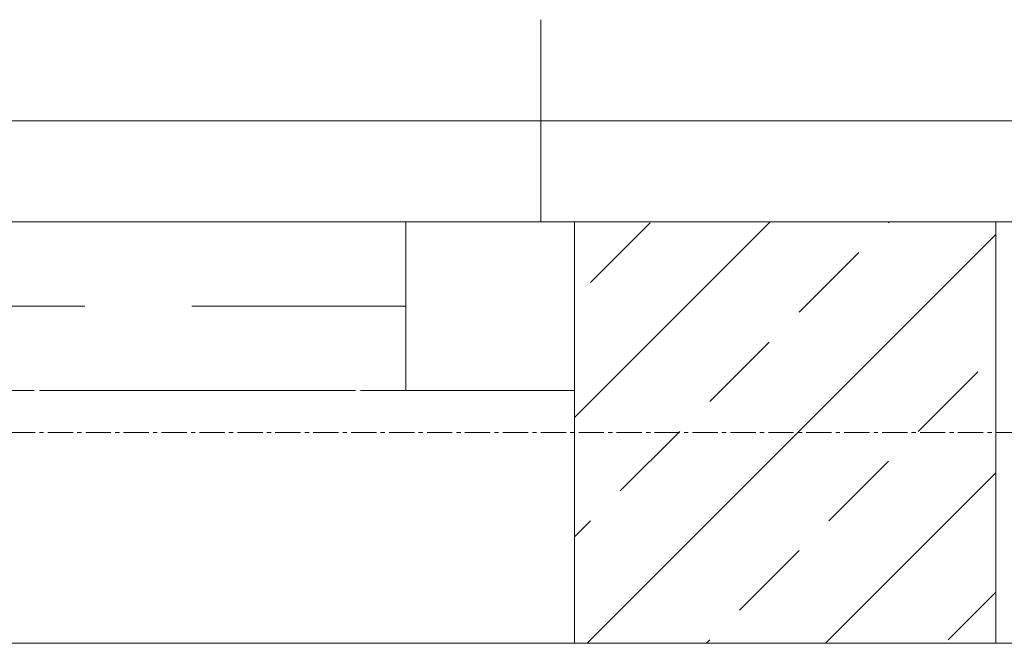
# Model space of a CAD drawing. Header units: centimetres. Extents: x 88729 to 133553, y -16225 to 14174.
# Tile 150 of 231: x 91493 to 91551, y -6314 to -6277. Entities that reach past the tile are written whole.
import ezdxf
from ezdxf.enums import TextEntityAlignment as Align

# ---------------------------------------------------------------- set-up
doc = ezdxf.new("R2010")
doc.units = ezdxf.units.CM
doc.linetypes.add('CENTER2', pattern=[1.125, 0.75, -0.125, 0.125, -0.125])
doc.linetypes.add('DASHED', pattern=[19.05, 12.7, -6.35])
for name, color, linetype in [('A-OS', 252, 'CENTER2'), ('A-rdzenie zelbetowe', 252, 'Continuous'), ('A-SCIANY', 252, 'Continuous'), ('E_PODKLAD', 7, 'Continuous'), ('mat', 252, 'Continuous'), ('R-MET-IWE', 252, 'Continuous')]:
    doc.layers.add(name, color=color, linetype=linetype)
for name, color, linetype, lineweight in [('A-SLUSARKA', 252, 'Continuous', 13), ('PR_izolacja', 252, 'Continuous', 20), ('rz_zelbet', 252, 'Continuous', 20)]:
    doc.layers.add(name, color=color, linetype=linetype, lineweight=lineweight)
doc.styles.get("Standard").update_dxf_attribs({"font": 'txt.shx'})
doc.linetypes.add('BATTING', pattern='A,0.00254,-2.54,[134,LTYPESHP.SHX,S=2.54,R=0,X=-2.54,Y=0],-5.08,[134,LTYPESHP.SHX,S=2.54,R=180,X=2.54,Y=0],-2.54', length=10.16254)

# ---------------------------------------------------------------- blocks, each defined once
blk = doc.blocks.new('A$Ce817dbbb')
at = {"layer": 'rz_zelbet', "lineweight": 9, "ltscale": 0.1}
h = blk.add_hatch(dxfattribs=at)
h.set_pattern_fill('ANSI33', color=252, scale=40, style=0)
h.set_pattern_definition([(45, (-34168.379, 15027.049), (-7.0710678, 7.0710678), []), (45, (-34161.308, 15027.049), (-7.0710678, 7.0710678), [5, -2.5])])
h.paths.add_polyline_path([(124.104, -16754.017), (149.104, -16754.017), (149.104, -16779.017), (124.104, -16779.017)])
h.paths.add_polyline_path([(604.104, -16754.017), (629.104, -16754.017), (629.104, -16779.017), (604.104, -16779.017)])
at = {"layer": 'A-OS', "color": 252, "lineweight": 9, "ltscale": 2}
blk.add_line((-165.896, -16766.517), (3323.946, -16766.517), dxfattribs=at)
at = {"layer": 'A-rdzenie zelbetowe', "color": 252, "lineweight": 9, "ltscale": 0.1}
blk.add_lwpolyline([(124.104, -16754.017), (149.104, -16754.017), (149.104, -16779.017), (124.104, -16779.017)], close=True, dxfattribs=at)
at = {"layer": 'A-SCIANY', "color": 252, "lineweight": 9, "ltscale": 3}
for p, q in [((122.104, -16742.017), (122.104, -16754.017)), ((124.104, -16779.017), (124.104, -16754.017)), ((-140.896, -16779.017), (374.104, -16779.017))]:
    blk.add_line(p, q, dxfattribs=at)
at = {"layer": 'A-SLUSARKA', "color": 252, "linetype": 'DASHED', "lineweight": 9}
blk.add_lwpolyline([(-25.896, -16754.017), (124.104, -16754.017), (124.104, -16764.017), (-25.896, -16764.017), (-25.896, -16754.017), (-15.896, -16754.017), (-15.896, -16764.017), (114.104, -16764.017), (114.104, -16754.017), (114.104, -16759.017), (-15.896, -16759.017), (-15.896, -16759.017), (-15.896, -16759.017), (-15.896, -16759.017)], dxfattribs=at)
at = {"layer": 'mat', "color": 252, "lineweight": 9}
blk.add_line((-140.896, -16754.017), (1004.104, -16754.017), dxfattribs=at)
at = {"layer": 'PR_izolacja', "color": 252, "linetype": 'BATTING', "lineweight": 9, "ltscale": 0.28}
blk.add_line((-134.896, -16748.017), (998.104, -16748.017), dxfattribs=at)
at = {"layer": 'R-MET-IWE', "color": 252, "lineweight": 9, "width": 0.75}
for tag, rotation, p in [('0-', 90, (-1139.045, -4143.611)), ('0-', 90, (-1113.045, -4143.611)), ('0-', 90, (-1087.045, -4143.611)), ('2-', 90, (-796.045, -4143.611)), ('2-', 90, (-505.045, -4143.611)), ('0-', 90, (-480.045, -4143.611)), ('0-', 90, (-456.045, -4143.611)), ('2-', 90, (-166.045, -4143.611)), ('2-', 90, (-625.663, -4833.611)), ('2-', 90, (-599.663, -4833.611)), ('2-', 90, (-573.663, -4833.611)), ('0-', 180, (-2169.638, -4848.468)), ('0-', 180, (-2169.638, -4873.468)), ('0-', 180, (-2169.638, -4899.468)), ('-2', 90, (-1661.47, -4961.645)), ('-2', 90, (-1636.47, -4961.645)), ('0-', 270, (-1489.782, -4968.061)), ('0-', 270, (-1464.782, -4968.061)), ('0-', 270, (-1439.782, -4968.061)), ('0-', 270, (-1364.782, -4968.061)), ('0-', 270, (-1339.782, -4968.061)), ('0-', 270, (-1314.782, -4968.061)), ('0-', 270, (328.218, -4968.061)), ('0-', 270, (354.218, -4968.061)), ('0-', 270, (1256.218, -4968.061)), ('0-', 270, (1282.218, -4968.061)), ('0-', 90, (-513.045, -5496.611)), ('0-', 90, (-487.045, -5496.611)), ('K.S.-', 90, (-487.045, -5766.111)), ('0-', 90, (-513.045, -5766.111)), ('1-', 90, (-539.045, -6114.611)), ('0-', 90, (-513.045, -6114.611)), ('0-', 90, (-487.045, -6114.611)), ('0-', 90, (301.955, -6545.611)), ('0-', 90, (327.955, -6545.611)), ('0-', 90, (353.955, -6545.611)), ('0-', 90, (416.113, -6545.611)), ('0-', 90, (1255.955, -6545.611)), ('0-', 90, (1281.955, -6545.611)), ('1-', 90, (2382.955, -6845.611)), ('1-', 90, (2408.955, -6845.611)), ('1-', 90, (2434.955, -6845.611)), ('1-', 90, (2827.955, -6845.611)), ('1-', 90, (2853.955, -6845.611)), ('1-', 90, (2879.955, -6845.611)), ('<-2', 90, (-910.64, -10482.409)), ('2->', 90, (-718.146, -10854.38)), ('2->', 90, (-692.146, -10854.38)), ('2->', 90, (-744.146, -10870.803)), ('-0', 90, (-186.093, -12450.121)), ('1-', 90, (2264.472, -12866.38)), ('1-', 90, (2290.472, -12866.38)), ('1-', 90, (2316.472, -12866.38)), ('1-', 90, (2709.472, -12866.38)), ('1-', 90, (2735.472, -12866.38)), ('1-', 90, (2761.472, -12866.38)), ('<-KL', 90, (-700.012, -16780.913)), ('-0', 90, (-179.939, -18957.533)), ('0->', 90, (-1257.528, -23179.046)), ('0->', 90, (-1231.528, -23179.046)), ('0->', 90, (-1205.528, -23179.046)), ('0->', 90, (-600.528, -23179.046)), ('0->', 90, (-574.528, -23179.046)), ('0->', 90, (-1692.528, -24074.046)), ('0->', 90, (-1666.528, -24074.046)), ('0->', 90, (-1640.528, -24074.046)), ('0->', 90, (-1486.528, -24074.046)), ('0->', 90, (-1460.528, -24074.046)), ('0->', 90, (-1434.528, -24074.046)), ('<-0', 90, (-499.818, -24383.565)), ('<-0', 90, (-298.109, -24383.565)), ('<-0', 180, (-587.122, -25088.859)), ('<-0', 270, (-496.631, -25202.677)), ('<-0', 180, (-1353.253, -25419.359)), ('<-0', 180, (-1187.253, -25444.101)), ('<-0', 90, (-179.614, -25454.222)), ('<-0', 90, (-69.593, -26375.359)), ('<-0', 90, (-43.593, -26375.359))]:
    blk.add_attdef(tag, text='', height=17, rotation=rotation, dxfattribs=at).set_placement(p, align=Align.MIDDLE)
for tag, p in [('2-', (1424.812, -4179.204)), ('2-', (1424.812, -4205.204)), ('K.S.-', (-76.891, -4264.204)), ('KL-', (-613.132, -4292.185)), ('1-', (-613.132, -4312.185)), ('1-', (-613.132, -4332.185)), ('K.S.-', (1414.126, -4333.662)), ('0-', (-70.188, -4341.204)), ('0-', (469.812, -4341.204)), ('1-', (-613.132, -4352.185)), ('0-', (1424.812, -4361.204)), ('0-', (-70.188, -4367.204)), ('1-', (469.812, -4367.204)), ('0-', (1099.812, -4368.204)), ('2-', (1424.812, -4387.204)), ('1-', (-70.188, -4393.204)), ('1-', (469.812, -4393.204)), ('1-', (1099.812, -4394.204)), ('2-', (1424.812, -4413.204)), ('2-', (-70.188, -4419.204)), ('2-', (1099.812, -4420.204)), ('2-', (469.812, -4444.204)), ('K.S.-', (-76.891, -4445.204)), ('2-', (1099.812, -4446.204)), ('2-', (469.812, -4470.204)), ('2-', (-825.188, -4496.204)), ('2-', (-825.188, -4522.204)), ('2-', (-70.188, -4574.204)), ('2-', (-70.188, -4600.204)), ('K.S.-', (1089.126, -4600.662)), ('2-', (1099.812, -4653.204)), ('2-', (-70.188, -4669.204)), ('2-', (1099.812, -4679.204)), ('-1', (1806.777, -4690.779)), ('1-', (-70.188, -4695.204)), ('2-', (1099.812, -4705.204)), ('-1', (1806.777, -4716.295)), ('K.S.-', (-73.204, -4721.204)), ('-1', (1806.777, -4743.07)), ('FR-', (-70.188, -4747.204)), ('0-', (-1066.188, -6382.704)), ('0-', (-1066.188, -6408.704)), ('2-', (1729.812, -6586.204)), ('2-', (1729.812, -6612.204)), ('2-', (1729.812, -6638.204)), ('2-', (1729.812, -6664.204)), ('K.S.-', (469.812, -6788.204)), ('1-', (-962.188, -6915.204)), ('2-', (1729.812, -6923.204)), ('1-', (-460.188, -6923.204)), ('1-', (469.812, -6923.204)), ('1-', (-460.188, -6949.204)), ('1-', (469.812, -6949.204)), ('2-', (1729.812, -6949.204)), ('K.S.-', (2901.812, -6960.204)), ('2-', (1729.812, -6975.204)), ('2-', (1729.812, -7001.204)), ('2-', (-460.188, -7026.204)), ('0-', (469.812, -7026.204)), ('2-', (-460.188, -7052.204)), ('0-', (469.812, -7052.204)), ('2-', (-460.188, -7078.204)), ('2-', (469.812, -7078.204)), ('1-', (2901.812, -7088.204)), ('2-', (469.812, -7104.204)), ('1-', (2901.812, -7114.204)), ('0-', (1729.812, -7131.204)), ('2-', (-460.188, -7141.204)), ('0-', (1729.812, -7157.204)), ('2-', (-460.188, -7167.204)), ('2-', (469.812, -7181.204)), ('2-', (1729.812, -7183.204)), ('0-', (-460.188, -7193.204)), ('2-', (469.812, -7207.204)), ('2-', (1729.812, -7209.204)), ('K.S.-', (-470.874, -7217.662)), ('2-', (469.812, -7233.204)), ('2-', (1729.812, -7235.204)), ('1-', (-460.188, -7245.204)), ('2-', (469.812, -7259.204)), ('2-', (1729.812, -7261.204)), ('2-', (1729.812, -7287.204)), ('2-', (-460.188, -7297.204)), ('2->', (-943.671, -10542.973)), ('-1', (1688.294, -10711.548)), ('-1', (1688.294, -10737.548)), ('-1', (1688.294, -10763.548)), ('<-2', (1685.551, -12605.392)), ('2->', (1611.329, -12636.472)), ('2->', (1611.329, -12658.973)), ('2->', (1590.766, -12684.973)), ('K.S.-', (2783.329, -12980.973)), ('2->', (-578.671, -13046.973)), ('2->', (-578.671, -13072.973)), ('<-2', (-476.881, -13105.942)), ('1-', (2783.329, -13108.973)), ('1-', (2783.329, -13134.973)), ('<-1', (-610.787, -16857.829)), ('<-1', (-610.787, -16877.829)), ('<-1', (1688.294, -17218.96)), ('<-1', (1688.294, -17244.96)), ('<-1', (1688.294, -17270.96)), ('<-1', (-478.914, -18553.429)), ('<-0', (-2287.983, -23879.575)), ('<-0', (-2287.983, -23905.575)), ('<-0', (-2287.983, -23931.575)), ('<-0', (-343.077, -24738.183)), ('<-0', (-478.914, -25059.683))]:
    blk.add_attdef(tag, text='', height=17, dxfattribs=at).set_placement(p, align=Align.MIDDLE)

msp = doc.modelspace()

# ---------------------------------------------------------------- block references
at = {"layer": 'E_PODKLAD'}
msp.add_blockref('A$Ce817dbbb', (91401.874, 10465.391), dxfattribs=at)

doc.saveas('drawing.dxf')
